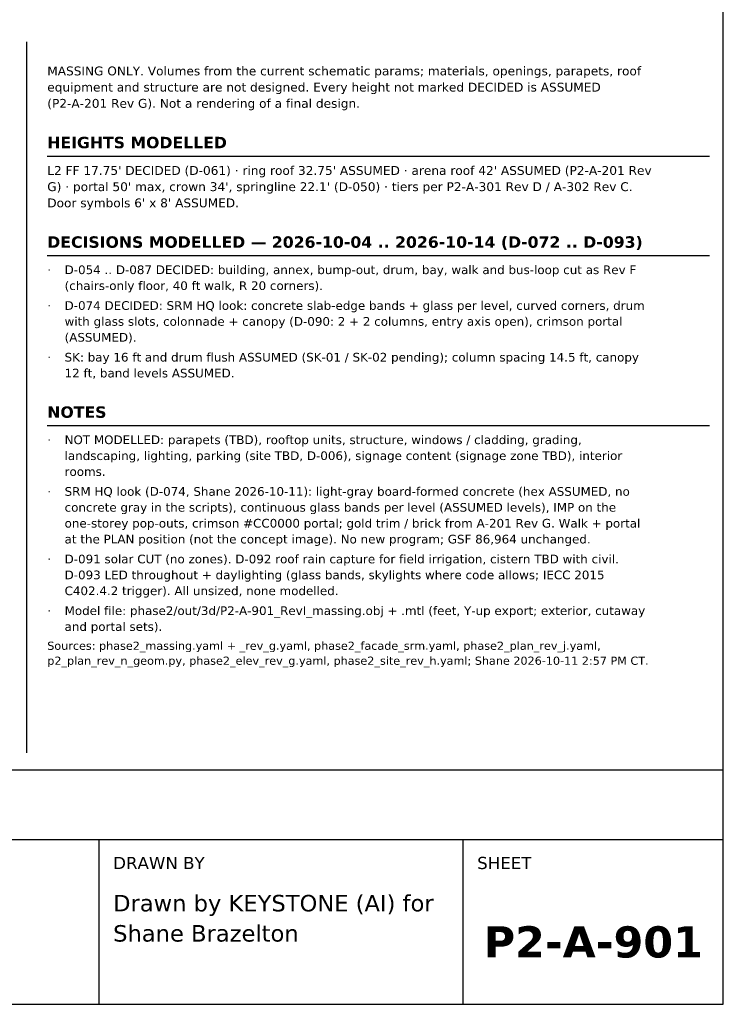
# Model space of a CAD drawing. Header units: inches. Extents: x 0.5 to 16.5, y 0.5 to 10.5.
# Tile 15 of 18: x 12.4 to 16.5, y 0.5 to 6.2. Entities that reach past the tile are written whole.
import ezdxf
from ezdxf.enums import TextEntityAlignment as Align

# ---------------------------------------------------------------- set-up
doc = ezdxf.new("R2010")
doc.units = ezdxf.units.IN
doc.header["$MEASUREMENT"] = 0
doc.layers.add('A-ANNO-TEXT', color=7, linetype='Continuous')
doc.layers.add('G-ANNO-TTLB', color=7, linetype='Continuous')
doc.styles.add('KS-BOLD', font='DejaVuSans-Bold.ttf')
doc.styles.add('KS-REG', font='DejaVuSans.ttf')

msp = doc.modelspace()

# ---------------------------------------------------------------- linework, layer by layer
at = {"layer": 'A-ANNO-TEXT'}
for p, q in [((12.48, 6.05), (12.48, 1.95)), ((12.6, 5.3911), (16.42, 5.3911)), ((12.6, 4.8173), (16.42, 4.8173)), ((12.6, 3.8368), (16.42, 3.8368))]:
    msp.add_line(p, q, dxfattribs=at)
at = {"layer": 'G-ANNO-TTLB'}
for p, q in [((0.5, 1.45), (16.5, 1.45)), ((12.9, 0.5), (12.9, 1.45)), ((15, 0.5), (15, 1.45))]:
    msp.add_line(p, q, dxfattribs=at)
for points in [[(0.5, 0.5), (16.5, 0.5), (16.5, 10.5), (0.5, 10.5)], [(0.5, 1.45), (16.5, 1.45), (16.5, 1.85), (0.5, 1.85)]]:
    msp.add_lwpolyline(points, close=True, dxfattribs=at)

# ---------------------------------------------------------------- texts
at = {"layer": 'A-ANNO-TEXT'}
for s, height, style, p in [('MASSING ONLY. Volumes from the current schematic params; materials, openings, parapets, roof', 0.051, 'KS-REG', (12.6, 5.8565)), ('equipment and structure are not designed. Every height not marked DECIDED is ASSUMED', 0.051, 'KS-REG', (12.6, 5.763)), ('(P2-A-201 Rev G). Not a rendering of a final design.', 0.051, 'KS-REG', (12.6, 5.6695)), ('HEIGHTS MODELLED', 0.066, 'KS-BOLD', (12.6, 5.4361)), ("L2 FF 17.75' DECIDED (D-061) · ring roof 32.75' ASSUMED · arena roof 42' ASSUMED (P2-A-201 Rev", 0.051, 'KS-REG', (12.6, 5.2826)), ("G) · portal 50' max, crown 34', springline 22.1' (D-050) · tiers per P2-A-301 Rev D / A-302 Rev C.", 0.051, 'KS-REG', (12.6, 5.1891)), ("Door symbols 6' x 8' ASSUMED.", 0.051, 'KS-REG', (12.6, 5.0956)), ('DECISIONS MODELLED — 2026-10-04 .. 2026-10-14 (D-072 .. D-093)', 0.066, 'KS-BOLD', (12.6, 4.8623)), ('·', 0.05, 'KS-REG', (12.6, 4.7106)), ('D-054 .. D-087 DECIDED: building, annex, bump-out, drum, bay, walk and bus-loop cut as Rev F', 0.05, 'KS-REG', (12.7, 4.7106)), ('(chairs-only floor, 40 ft walk, R 20 corners).', 0.05, 'KS-REG', (12.7, 4.6189)), ('D-074 DECIDED: SRM HQ look: concrete slab-edge bands + glass per level, curved corners, drum', 0.05, 'KS-REG', (12.7, 4.5043)), ('·', 0.05, 'KS-REG', (12.6, 4.5043)), ('with glass slots, colonnade + canopy (D-090: 2 + 2 columns, entry axis open), crimson portal', 0.05, 'KS-REG', (12.7, 4.4127)), ('(ASSUMED).', 0.05, 'KS-REG', (12.7, 4.321)), ('SK: bay 16 ft and drum flush ASSUMED (SK-01 / SK-02 pending); column spacing 14.5 ft, canopy', 0.05, 'KS-REG', (12.7, 4.2064)), ('·', 0.05, 'KS-REG', (12.6, 4.2064)), ('12 ft, band levels ASSUMED.', 0.05, 'KS-REG', (12.7, 4.1148)), ('NOTES', 0.066, 'KS-BOLD', (12.6, 3.8818)), ('·', 0.05, 'KS-REG', (12.6, 3.7302)), ('NOT MODELLED: parapets (TBD), rooftop units, structure, windows / cladding, grading,', 0.05, 'KS-REG', (12.7, 3.7302)), ('landscaping, lighting, parking (site TBD, D-006), signage content (signage zone TBD), interior', 0.05, 'KS-REG', (12.7, 3.6385)), ('rooms.', 0.05, 'KS-REG', (12.7, 3.5468)), ('SRM HQ look (D-074, Shane 2026-10-11): light-gray board-formed concrete (hex ASSUMED, no', 0.05, 'KS-REG', (12.7, 3.4323)), ('·', 0.05, 'KS-REG', (12.6, 3.4323)), ('concrete gray in the scripts), continuous glass bands per level (ASSUMED levels), IMP on the', 0.05, 'KS-REG', (12.7, 3.3406)), ('one-storey pop-outs, crimson #CC0000 portal; gold trim / brick from A-201 Rev G. Walk + portal', 0.05, 'KS-REG', (12.7, 3.2489)), ('at the PLAN position (not the concept image). No new program; GSF 86,964 unchanged.', 0.05, 'KS-REG', (12.7, 3.1573)), ('·', 0.05, 'KS-REG', (12.6, 3.0427)), ('D-091 solar CUT (no zones). D-092 roof rain capture for field irrigation, cistern TBD with civil.', 0.05, 'KS-REG', (12.7, 3.0427)), ('D-093 LED throughout + daylighting (glass bands, skylights where code allows; IECC 2015', 0.05, 'KS-REG', (12.7, 2.951)), ('C402.4.2 trigger). All unsized, none modelled.', 0.05, 'KS-REG', (12.7, 2.8593)), ('Model file: phase2/out/3d/P2-A-901_RevI_massing.obj + .mtl (feet, Y-up export; exterior, cutaway', 0.05, 'KS-REG', (12.7, 2.7448)), ('·', 0.05, 'KS-REG', (12.6, 2.7448)), ('and portal sets).', 0.05, 'KS-REG', (12.7, 2.6531)), ('Sources: phase2_massing.yaml + _rev_g.yaml, phase2_facade_srm.yaml, phase2_plan_rev_j.yaml,', 0.047, 'KS-REG', (12.6, 2.544)), ('p2_plan_rev_n_geom.py, phase2_elev_rev_g.yaml, phase2_site_rev_h.yaml; Shane 2026-10-11 2:57 PM CT.', 0.047, 'KS-REG', (12.6, 2.4578))]:
    msp.add_text(s, height=height, dxfattribs=dict(at, style=style)).set_placement(p)
at = {"layer": 'G-ANNO-TTLB', "style": 'KS-REG'}
for s, height, p in [('DRAWN BY', 0.07, (12.98, 1.28)), ('SHEET', 0.07, (15.08, 1.28)), ('Drawn by KEYSTONE (AI) for', 0.095, (12.98, 1.0358)), ('Shane Brazelton', 0.095, (12.98, 0.8617))]:
    msp.add_text(s, height=height, dxfattribs=at).set_placement(p)
at = {"layer": 'G-ANNO-TTLB', "style": 'KS-BOLD'}
msp.add_text('P2-A-901', height=0.18, dxfattribs=at).set_placement((15.75, 0.77), align=Align.CENTER)

doc.saveas('drawing.dxf')
